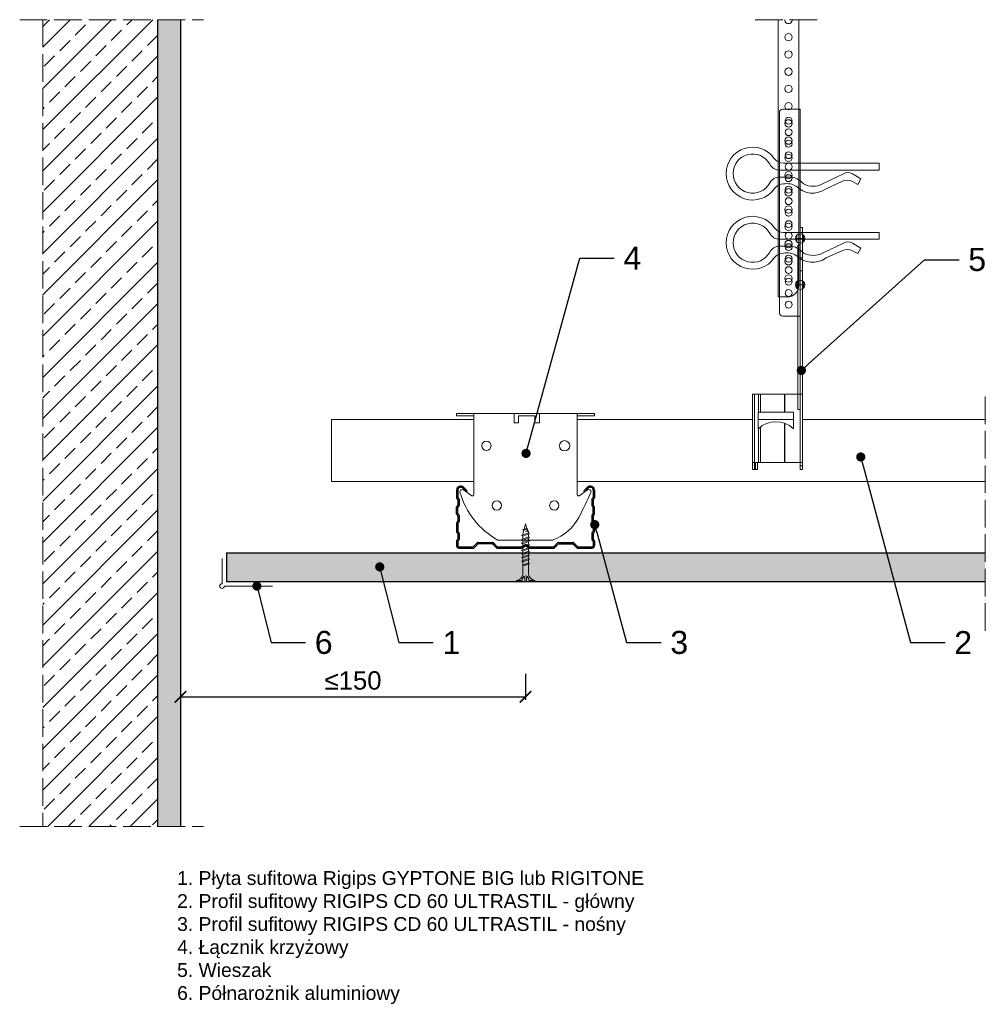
# Model space of a CAD drawing. Header units: millimetres. Extents: x 1985 to 2406, y 1202 to 1630.
import ezdxf
from ezdxf import colors
from ezdxf.entities.mleader import LeaderData, LeaderLine
from ezdxf.math import Vec2, Vec3

# ---------------------------------------------------------------- set-up
doc = ezdxf.new("R2010")
doc.units = ezdxf.units.MM
doc.linetypes.add('ACAD_ISO02W100', pattern=[15, 12, -3])
for name, color, linetype, lineweight in [('_RIGIPS AKCESORIA', 7, 'Continuous', 18), ('_RIGIPS G-K', 7, 'Continuous', 25), ('_RIGIPS PROFIL', 7, 'Continuous', 18), ('KRESKOWANIE', 7, 'Continuous', 9), ('PRZERYWANA', 7, 'ACAD_ISO02W100', 9)]:
    doc.layers.add(name, color=color, linetype=linetype, lineweight=lineweight)
doc.styles.get("Standard").update_dxf_attribs({"font": 'arial.ttf'})
doc.dimstyles.new('ISO-25', dxfattribs={"dimtxt": 2.5, "dimasz": 2.5, "dimexe": 1.25, "dimexo": 0.625, "dimtad": 1, "dimtxsty": 'Standard', "dimcen": 2.5, "dimadec": 0, "dimazin": 0, "dimtfac": 1, "dimtmove": 0, "dimatfit": 3, "dimfxl": 1, "dimarcsym": 0})

# ---------------------------------------------------------------- blocks, each defined once
blk = doc.blocks.new('TN 25')
at = {"layer": '_RIGIPS AKCESORIA'}
for p, q in [((0, -0.84), (0, 7.16)), ((0, 7.16), (0.46, 7.16)), ((0.46, 4.78), (0, 4.78)), ((0.46, 7.16), (0.46, 4.78)), ((3.02, 4.46), (8.47, 4.46)), ((7.12, 4.46), (7.12, 3.18)), ((8.03, 2.01), (7.12, 4.46)), ((8.47, 4.46), (8.79, 5)), ((9.61, 1.51), (8.47, 4.46)), ((8.79, 5), (9.93, 2.01)), ((9, 4.46), (10.1, 4.46)), ((10.1, 4.46), (10.41, 5)), ((11.23, 1.51), (10.1, 4.46)), ((10.41, 5), (11.56, 2.01)), ((10.62, 4.46), (11.67, 4.46)), ((11.67, 4.46), (11.99, 5)), ((12.81, 1.51), (11.67, 4.46)), ((11.99, 5), (13.14, 2.01)), ((12.2, 4.46), (13.21, 4.46)), ((13.21, 4.46), (13.52, 5)), ((14.34, 1.51), (13.21, 4.46)), ((13.52, 5), (14.67, 2.01)), ((13.73, 4.46), (14.8, 4.46)), ((14.8, 4.46), (15.12, 5)), ((15.94, 1.51), (14.8, 4.46)), ((15.12, 5), (16.26, 2.01)), ((15.33, 4.46), (16.42, 4.46)), ((16.42, 4.46), (16.73, 5)), ((17.55, 1.51), (16.42, 4.46)), ((16.73, 5), (17.88, 2.01)), ((16.94, 4.46), (17.99, 4.46)), ((17.99, 4.46), (18.31, 5)), ((19.13, 1.51), (17.99, 4.46)), ((18.31, 5), (19.45, 2.01)), ((18.52, 4.46), (19.68, 4.46)), ((19.68, 4.46), (20, 5)), ((20.82, 1.51), (19.68, 4.46)), ((20, 5), (21.14, 2.01)), ((20.21, 4.46), (20.7, 4.46)), ((20.7, 4.46), (22.28, 3.98)), ((22.28, 3.98), (22.56, 4.37)), ((22.56, 4.37), (23.03, 2.71)), ((0, 3.5), (1.77, 3.5)), ((0, 2.83), (1.77, 2.83)), ((0.46, 1.64), (0, 1.64)), ((0.46, -0.84), (0.46, 1.64)), ((1.77, 3.5), (1.77, 4.2)), ((1.77, 2.83), (1.77, 2.18)), ((7.49, 2.01), (3.55, 2.01)), ((7.12, 3.18), (7.65, 1.53)), ((7.65, 1.53), (8.03, 2.01)), ((9.41, 2.01), (8.03, 2.01)), ((9.93, 2.01), (9.61, 1.51)), ((11.04, 2.01), (9.93, 2.01)), ((11.56, 2.01), (11.23, 1.51)), ((12.61, 2.01), (11.56, 2.01)), ((13.14, 2.01), (12.81, 1.51)), ((14.15, 2.01), (13.14, 2.01)), ((14.67, 2.01), (14.34, 1.51)), ((15.74, 2.01), (14.67, 2.01)), ((16.26, 2.01), (15.94, 1.51)), ((17.36, 2.01), (16.26, 2.01)), ((17.88, 2.01), (17.55, 1.51)), ((18.93, 2.01), (17.88, 2.01)), ((19.45, 2.01), (19.13, 1.51)), ((19.45, 2.01), (20.62, 2.01)), ((21.14, 2.01), (20.82, 1.51)), ((21.14, 2.01), (21.81, 2.12)), ((21.85, 1.83), (21.67, 3.28)), ((21.67, 3.28), (22.14, 2.4)), ((22.14, 2.4), (21.85, 1.83)), ((22.7, 2.36), (22.14, 2.4)), ((22.7, 2.36), (22.28, 3.98)), ((23.03, 2.71), (22.7, 2.36)), ((22.71, 3.85), (25, 3.24)), ((25, 3.24), (23.03, 2.71)), ((0, -0.84), (0.46, -0.84))]:
    blk.add_line(p, q, dxfattribs=at)
for centre, major_axis, ratio, start_param, end_param in [((3.09, 7.67), (0.17, 3.2), 0.826134, 1.773653, 3.180586), ((-0.04, 0.9), (0, 3.93), 0.848176, -0.720942, -0.151112), ((3.37, -1.57), (0.28, 3.57), 0.832181, 0.035984, 1.430787), ((-2.73, 15.91), (0, 14.76), 0.848176, 3.399396, 3.475072), ((0.59, 4.62), (0, 2.81), 0.848176, 3.475072, 3.862535), ((1.66, 3.18), (0, 0.895), 0.848176, -1.552777, -0.720942), ((1.66, 3.18), (0, 0.895), 0.848176, 3.862535, 4.730408)]:
    blk.add_ellipse(centre, major_axis=major_axis, ratio=ratio, start_param=start_param, end_param=end_param, dxfattribs=at)
blk = doc.blocks.new('CD 60 ULTRASTIL')
h = blk.add_hatch()
h.set_pattern_fill('ANSI31', color=256, scale=0.3, style=0)
h.paths.add_polyline_path([(542.88, 684.5, -0.302776), (543.49, 684.5), (544.54, 683.79, 0.148069), (544.85, 683.7), (555.42, 683.7, 0.198912), (555.81, 683.86), (557.38, 685.44, -0.198912), (557.77, 685.6), (563.59, 685.6, -0.198912), (563.98, 685.44), (565.55, 683.86, 0.198912), (565.94, 683.7), (572.18, 683.7, 0.414214), (573.18, 684.7), (573.18, 686.74, 0.198912), (573.02, 687.12), (572.74, 687.4, -0.198912), (572.58, 687.79), (572.58, 689.87, -0.198912), (572.74, 690.26), (573.02, 690.54, 0.198912), (573.18, 690.93), (573.18, 694.47, 0.198912), (573.02, 694.86), (572.74, 695.14, -0.198912), (572.58, 695.53), (572.58, 697.61, -0.198912), (572.74, 698), (573.02, 698.28, 0.198912), (573.18, 698.67), (573.18, 701.47, 0.198912), (573.02, 701.86), (572.74, 702.14, -0.198912), (572.58, 702.53), (572.58, 704.61, -0.198912), (572.74, 705), (573.02, 705.28, 0.198912), (573.18, 705.67), (573.18, 708.9, 0.666128), (570.12, 710.18), (568.55, 708.63), (568.93, 708.24), (570.5, 709.79, -0.666128), (572.63, 708.9), (572.63, 705.9, -0.198912), (572.47, 705.51), (572.19, 705.23, 0.198912), (572.03, 704.84), (572.03, 702.3, 0.198912), (572.19, 701.91), (572.47, 701.63, -0.198912), (572.63, 701.25), (572.63, 698.9, -0.198912), (572.47, 698.51), (572.19, 698.23, 0.198912), (572.03, 697.84), (572.03, 695.3, 0.198912), (572.19, 694.91), (572.47, 694.63, -0.198912), (572.63, 694.25), (572.63, 691.16, -0.198912), (572.47, 690.77), (572.19, 690.49, 0.198912), (572.03, 690.1), (572.03, 687.56, 0.198912), (572.19, 687.17), (572.47, 686.9, -0.198912), (572.63, 686.51), (572.63, 684.7, -0.414214), (572.18, 684.25), (566.17, 684.25, -0.198912), (565.78, 684.41), (564.2, 685.99, 0.198912), (563.82, 686.15), (557.55, 686.15, 0.198912), (557.16, 685.99), (555.58, 684.41, -0.198912), (555.19, 684.25), (545.01, 684.25, -0.148069), (544.71, 684.34), (543.49, 685.16, 0.302776), (542.88, 685.16), (541.65, 684.34, -0.148069), (541.35, 684.25), (531.17, 684.25, -0.198912), (530.78, 684.41), (529.2, 685.99, 0.198912), (528.82, 686.15), (522.55, 686.15, 0.198912), (522.16, 685.99), (520.58, 684.41, -0.198912), (520.19, 684.25), (514.18, 684.25, -0.414214), (513.73, 684.7), (513.73, 686.51, -0.198912), (513.89, 686.9), (514.17, 687.17, 0.198912), (514.33, 687.56), (514.33, 690.1, 0.198912), (514.17, 690.49), (513.89, 690.77, -0.198912), (513.73, 691.16), (513.73, 694.25, -0.198912), (513.89, 694.63), (514.17, 694.91, 0.198912), (514.33, 695.3), (514.33, 697.84, 0.198912), (514.17, 698.23), (513.89, 698.51, -0.198912), (513.73, 698.9), (513.73, 701.25, -0.198912), (513.89, 701.63), (514.17, 701.91, 0.198912), (514.33, 702.3), (514.33, 704.84, 0.198912), (514.17, 705.23), (513.89, 705.51, -0.198912), (513.73, 705.9), (513.73, 708.9, -0.666128), (515.86, 709.79), (517.43, 708.24), (517.81, 708.63), (516.25, 710.18, 0.666128), (513.18, 708.9), (513.18, 705.67, 0.198912), (513.34, 705.28), (513.62, 705, -0.198912), (513.78, 704.61), (513.78, 702.53, -0.198912), (513.62, 702.14), (513.34, 701.86, 0.198912), (513.18, 701.47), (513.18, 698.67, 0.198912), (513.34, 698.28), (513.62, 698, -0.198912), (513.78, 697.61), (513.78, 695.53, -0.198912), (513.62, 695.14), (513.34, 694.86, 0.198912), (513.18, 694.47), (513.18, 690.93, 0.198912), (513.34, 690.54), (513.62, 690.26, -0.198912), (513.78, 689.87), (513.78, 687.79, -0.198912), (513.62, 687.4), (513.34, 687.12, 0.198912), (513.18, 686.74), (513.18, 684.7, 0.414214), (514.18, 683.7), (520.42, 683.7, 0.198912), (520.81, 683.86), (522.38, 685.44, -0.198912), (522.77, 685.6), (528.59, 685.6, -0.198912), (528.98, 685.44), (530.55, 683.86, 0.198912), (530.94, 683.7), (541.51, 683.7, 0.148069), (541.82, 683.79)])
for p, q in [((513.18, 708.9), (513.18, 705.67)), ((513.73, 708.9), (513.73, 705.9)), ((515.86, 709.79), (517.43, 708.24)), ((516.25, 710.18), (517.81, 708.63)), ((517.43, 708.24), (517.81, 708.63)), ((570.12, 710.18), (568.55, 708.63)), ((568.93, 708.24), (568.55, 708.63)), ((570.5, 709.79), (568.93, 708.24)), ((572.63, 708.9), (572.63, 705.9)), ((573.18, 708.9), (573.18, 705.67)), ((513.34, 705.28), (513.62, 705)), ((513.78, 704.61), (513.78, 702.53)), ((513.89, 705.51), (514.17, 705.23)), ((514.33, 704.84), (514.33, 702.3)), ((572.03, 704.84), (572.03, 702.3)), ((572.47, 705.51), (572.19, 705.23)), ((572.58, 704.61), (572.58, 702.53)), ((573.02, 705.28), (572.74, 705)), ((513.18, 698.67), (513.18, 701.47)), ((513.34, 701.86), (513.62, 702.14)), ((513.34, 698.28), (513.62, 698)), ((513.73, 698.9), (513.73, 701.25)), ((513.89, 701.63), (514.17, 701.91)), ((513.89, 698.51), (514.17, 698.23)), ((572.47, 701.63), (572.19, 701.91)), ((572.47, 698.51), (572.19, 698.23)), ((572.63, 698.9), (572.63, 701.25)), ((573.02, 701.86), (572.74, 702.14)), ((573.02, 698.28), (572.74, 698)), ((573.18, 698.67), (573.18, 701.47)), ((513.18, 694.47), (513.18, 690.93)), ((513.34, 694.86), (513.62, 695.14)), ((513.73, 694.25), (513.73, 691.16)), ((513.78, 697.61), (513.78, 695.53)), ((513.89, 694.63), (514.17, 694.91)), ((514.33, 697.84), (514.33, 695.3)), ((572.03, 697.84), (572.03, 695.3)), ((572.47, 694.63), (572.19, 694.91)), ((572.58, 697.61), (572.58, 695.53)), ((572.63, 694.25), (572.63, 691.16)), ((573.02, 694.86), (572.74, 695.14)), ((573.18, 694.47), (573.18, 690.93)), ((513.34, 690.54), (513.62, 690.26)), ((513.78, 689.87), (513.78, 687.79)), ((513.89, 690.77), (514.17, 690.49)), ((514.33, 690.1), (514.33, 687.56)), ((572.03, 690.1), (572.03, 687.56)), ((572.47, 690.77), (572.19, 690.49)), ((572.58, 689.87), (572.58, 687.79)), ((573.02, 690.54), (572.74, 690.26)), ((513.18, 686.74), (513.18, 684.7)), ((513.34, 687.12), (513.62, 687.4)), ((513.73, 686.51), (513.73, 684.7)), ((513.89, 686.9), (514.17, 687.17)), ((520.58, 684.41), (522.16, 685.99)), ((520.81, 683.86), (522.38, 685.44)), ((522.55, 686.15), (528.82, 686.15)), ((528.59, 685.6), (522.77, 685.6)), ((530.55, 683.86), (528.98, 685.44)), ((530.78, 684.41), (529.2, 685.99)), ((555.58, 684.41), (557.16, 685.99)), ((555.81, 683.86), (557.38, 685.44)), ((557.55, 686.15), (563.82, 686.15)), ((557.77, 685.6), (563.59, 685.6)), ((565.55, 683.86), (563.98, 685.44)), ((565.78, 684.41), (564.2, 685.99)), ((572.47, 686.9), (572.19, 687.17)), ((572.63, 686.51), (572.63, 684.7)), ((573.02, 687.12), (572.74, 687.4)), ((573.18, 686.74), (573.18, 684.7)), ((514.18, 684.25), (520.19, 684.25)), ((514.18, 683.7), (520.42, 683.7)), ((530.94, 683.7), (541.51, 683.7)), ((531.17, 684.25), (541.35, 684.25)), ((541.65, 684.34), (542.88, 685.16)), ((541.82, 683.79), (542.88, 684.5)), ((544.71, 684.34), (543.49, 685.16)), ((544.54, 683.79), (543.49, 684.5)), ((544.85, 683.7), (555.42, 683.7)), ((545.01, 684.25), (555.19, 684.25)), ((565.94, 683.7), (572.18, 683.7)), ((566.17, 684.25), (572.18, 684.25))]:
    blk.add_line(p, q)
for centre, radius, start, end in [((514.98, 708.9), 1.8, 45.3251, 180), ((514.98, 708.9), 1.25, 45.3251, 180), ((571.38, 708.9), 1.8, 360, 134.6749), ((571.38, 708.9), 1.25, 360, 134.6749), ((513.73, 705.67), 0.55, 180, 225), ((513.23, 704.61), 0.55, 0, 45), ((513.23, 702.53), 0.55, 315, 0), ((514.28, 705.9), 0.55, 180, 225), ((513.78, 704.84), 0.55, 0, 45), ((572.58, 704.84), 0.55, 135, 180), ((572.08, 705.9), 0.55, 315, 0), ((573.13, 704.61), 0.55, 135, 180), ((573.13, 702.53), 0.55, 180, 225), ((572.63, 705.67), 0.55, 315, 0), ((513.73, 701.47), 0.55, 135, 180), ((513.73, 698.67), 0.55, 180, 225), ((514.28, 701.25), 0.55, 135, 180), ((514.28, 698.9), 0.55, 180, 225), ((513.78, 702.3), 0.55, 315, 0), ((572.58, 702.3), 0.55, 180, 225), ((572.08, 701.25), 0.55, 0, 45), ((572.08, 698.9), 0.55, 315, 0), ((572.63, 701.47), 0.55, 0, 45), ((572.63, 698.67), 0.55, 315, 0), ((513.73, 694.47), 0.55, 135, 180), ((513.23, 697.61), 0.55, 360, 45), ((513.23, 695.53), 0.55, 315, 0), ((514.28, 694.25), 0.55, 135, 180), ((513.78, 697.84), 0.55, 0, 45), ((513.78, 695.3), 0.55, 315, 0), ((572.58, 697.84), 0.55, 135, 180), ((572.58, 695.3), 0.55, 180, 225), ((572.08, 694.25), 0.55, 0, 45), ((573.13, 697.61), 0.55, 135, 180), ((573.13, 695.53), 0.55, 180, 225), ((572.63, 694.47), 0.55, 0, 45), ((513.73, 690.93), 0.55, 180, 225), ((513.23, 689.87), 0.55, 0, 45), ((514.28, 691.16), 0.55, 180, 225), ((513.78, 690.1), 0.55, 360, 45), ((572.58, 690.1), 0.55, 135, 180), ((572.08, 691.16), 0.55, 315, 0), ((573.13, 689.87), 0.55, 135, 180), ((572.63, 690.93), 0.55, 315, 0), ((513.73, 686.74), 0.55, 135, 180), ((513.23, 687.79), 0.55, 315, 0), ((514.28, 686.51), 0.55, 135, 180), ((513.78, 687.56), 0.55, 315, 360), ((522.55, 685.6), 0.55, 90, 135), ((522.77, 685.05), 0.55, 90, 135), ((528.59, 685.05), 0.55, 45, 90), ((528.82, 685.6), 0.55, 45, 90), ((557.55, 685.6), 0.55, 90, 135), ((557.77, 685.05), 0.55, 90, 135), ((563.59, 685.05), 0.55, 45, 90), ((563.82, 685.6), 0.55, 45, 90), ((572.58, 687.56), 0.55, 180, 225), ((572.08, 686.51), 0.55, 360, 45), ((573.13, 687.79), 0.55, 180, 225), ((572.63, 686.74), 0.55, 360, 45), ((514.18, 684.7), 1, 180, 270), ((514.18, 684.7), 0.45, 180, 270), ((520.19, 684.8), 0.55, 270, 315), ((520.42, 684.25), 0.55, 270, 315), ((530.94, 684.25), 0.55, 225, 270), ((531.17, 684.8), 0.55, 225, 270), ((541.35, 684.8), 0.55, 270, 303.6901), ((541.51, 684.25), 0.55, 270, 303.6901), ((543.18, 684.7), 0.55, 56.3099, 123.6901), ((543.18, 684.04), 0.55, 56.3099, 123.6901), ((544.85, 684.25), 0.55, 236.3099, 270), ((545.01, 684.8), 0.55, 236.3099, 270), ((555.19, 684.8), 0.55, 270, 315), ((555.42, 684.25), 0.55, 270, 315), ((565.94, 684.25), 0.55, 225, 270), ((566.17, 684.8), 0.55, 225, 270), ((572.18, 684.7), 1, 270, 0), ((572.18, 684.7), 1, 270, 360), ((572.18, 684.7), 0.45, 270, 360)]:
    blk.add_arc(centre, radius, start, end)
blk = doc.blocks.new('Lacznik krzyzowy (widok2)')
at = {"layer": '_RIGIPS AKCESORIA'}
for p, q in [((94.8, 91.5, 218.36), (94.8, 90.5, 218.36)), ((94.8, 91.5, 218.36), (154.8, 91.5, 218.36)), ((94.8, 90.5, 218.36), (102.3, 90.5, 218.36)), ((102.3, 56.15, 218.36), (102.3, 91.5, 218.36)), ((119.8, 91.5, 218.36), (119.8, 87.5, 218.36)), ((130.8, 91.5, 218.36), (119.8, 91.5, 218.36)), ((121.8, 87.5, 218.36), (121.8, 90.5, 218.36)), ((121.8, 90.5, 218.36), (128.85, 90.5, 218.36)), ((128.85, 90.5, 218.36), (128.85, 87.5, 218.36)), ((130.85, 91.5, 218.36), (130.85, 87.5, 218.36)), ((147.3, 91.5, 218.36), (147.3, 56.15, 218.36)), ((154.8, 90.5, 218.36), (147.3, 90.5, 218.36)), ((154.8, 91.5, 218.36), (154.8, 90.5, 218.36)), ((119.8, 87.5, 218.36), (121.8, 87.5, 218.36)), ((128.85, 87.5, 218.36), (130.85, 87.5, 218.36)), ((97.87, 58.35, 218.36), (101.51, 55.74, 218.36)), ((148.09, 55.74, 218.36), (151.73, 58.35, 218.36)), ((136.8, 36.5, 218.36), (112.81, 36.5, 218.36))]:
    blk.add_line(p, q, dxfattribs=at)
for centre, radius in [((107.8, 77.5, 218.36), 2), ((141.8, 77.5, 218.36), 2.24), ((112.3, 51.5, 218.36), 2), ((137.3, 51.5, 218.36), 2)]:
    blk.add_circle(centre, radius, dxfattribs=at)
for centre, radius, start, end in [((97.29, 57.53, 218.36), 1, 122.1388, 189.8152), ((129.23, 66.45, 218.36), 34.16, 195.4351, 241.2658), ((97.29, 57.53, 218.36), 1, 54.4623, 122.1388), ((101.8, 56.15, 218.36), 0.5, 234.4623, 0), ((147.8, 56.15, 218.36), 0.5, 180, 305.5377), ((20.47, 114.78, 218.36), 144.71, 331.7398, 336.6225), ((152.32, 57.53, 218.36), 1, 350.1848, 125.5377), ((129.12, 56.49, 218.36), 21.41, 291.013, 331.4749)]:
    blk.add_arc(centre, radius, start, end, dxfattribs=at)
blk = doc.blocks.new('wieszak noniuszowy bok')
at = {"layer": '_RIGIPS AKCESORIA', "lineweight": 0}
for p, q in [((1390.98, 5092.86), (1390.98, 5179.86)), ((1392.48, 5181.36), (1399.98, 5181.36)), ((1399.98, 5024.65), (1399.98, 5181.36)), ((1399.98, 5129.95), (1399.97, 5129.95)), ((1399.98, 5129.95), (1401, 5129.95)), ((1401, 5129.95), (1401, 5024.65)), ((1401, 5129.95), (1401, 5129.95)), ((1398.54, 5126.58), (1398.54, 5123.65)), ((1399.98, 5126.06), (1399.98, 5102.02)), ((1401.42, 5126.58), (1401.42, 5123.65)), ((1398.96, 5122.28), (1399.98, 5122.28)), ((1398.96, 5122.28), (1399.98, 5122.28)), ((1398.96, 5122.28), (1398.96, 5050.72)), ((1399.98, 5116.66), (1401, 5116.66)), ((1399.98, 5116.63), (1399.98, 5116.66)), ((1399.98, 5116.66), (1399.98, 5116.63)), ((1399.98, 5116.62), (1399.98, 5116.63)), ((1399.98, 5116.63), (1399.98, 5116.56)), ((1399.98, 5116.55), (1399.98, 5116.63)), ((1399.98, 5116.63), (1399.98, 5116.55)), ((1399.98, 5116.55), (1399.98, 5116.62)), ((1399.98, 5116.56), (1399.98, 5116.43)), ((1399.98, 5116.42), (1399.98, 5116.55)), ((1399.98, 5116.41), (1399.98, 5116.55)), ((1399.98, 5116.55), (1399.98, 5116.41)), ((1399.98, 5116.43), (1399.98, 5116.25)), ((1399.98, 5116.24), (1399.98, 5116.42)), ((1399.98, 5116.21), (1399.98, 5116.41)), ((1399.98, 5116.41), (1399.98, 5116.21)), ((1399.98, 5116.25), (1399.98, 5116.01)), ((1399.98, 5116), (1399.98, 5116.24)), ((1399.98, 5115.97), (1399.98, 5116.21)), ((1399.98, 5116.21), (1399.98, 5115.97)), ((1399.98, 5116.01), (1399.98, 5115.74)), ((1399.98, 5115.71), (1399.98, 5116)), ((1399.98, 5115.69), (1399.98, 5115.97)), ((1399.98, 5115.97), (1399.98, 5115.69)), ((1399.98, 5115.74), (1399.98, 5115.41)), ((1399.98, 5115.38), (1399.98, 5115.71)), ((1399.98, 5115.37), (1399.98, 5115.69)), ((1399.98, 5115.69), (1399.98, 5115.37)), ((1399.98, 5115.41), (1399.98, 5115.05)), ((1399.98, 5115.02), (1399.98, 5115.38)), ((1399.98, 5115.02), (1399.98, 5115.37)), ((1399.98, 5115.37), (1399.98, 5115.02)), ((1399.98, 5115.05), (1399.98, 5114.67)), ((1399.98, 5114.65), (1399.98, 5115.02)), ((1399.98, 5114.64), (1399.98, 5115.02)), ((1399.98, 5115.02), (1399.98, 5114.64)), ((1399.98, 5114.67), (1399.98, 5114.28)), ((1399.98, 5114.25), (1399.98, 5114.65)), ((1399.98, 5114.25), (1399.98, 5114.64)), ((1399.98, 5114.64), (1399.98, 5114.25)), ((1399.98, 5114.28), (1399.98, 5113.88)), ((1399.98, 5113.85), (1399.98, 5114.25)), ((1399.98, 5113.84), (1399.98, 5114.25)), ((1399.98, 5114.25), (1399.98, 5113.84)), ((1399.98, 5113.88), (1399.98, 5113.48)), ((1399.98, 5113.46), (1399.98, 5113.85)), ((1399.98, 5113.84), (1399.98, 5113.44)), ((1399.98, 5113.44), (1399.98, 5113.84)), ((1399.98, 5113.48), (1399.98, 5113.1)), ((1399.98, 5113.07), (1399.98, 5113.46)), ((1399.98, 5113.44), (1399.98, 5113.06)), ((1399.98, 5113.06), (1399.98, 5113.44)), ((1399.98, 5113.1), (1399.98, 5112.75)), ((1399.98, 5112.72), (1399.98, 5113.07)), ((1399.98, 5113.06), (1399.98, 5112.68)), ((1399.98, 5112.68), (1399.98, 5113.06)), ((1399.98, 5112.75), (1399.98, 5112.42)), ((1399.98, 5112.4), (1399.98, 5112.72)), ((1399.98, 5112.68), (1399.98, 5112.33)), ((1399.98, 5112.33), (1399.98, 5112.68)), ((1399.98, 5112.42), (1399.98, 5112.14)), ((1399.98, 5112.12), (1399.98, 5112.4)), ((1399.98, 5112.33), (1399.98, 5112)), ((1399.98, 5112), (1399.98, 5112.33)), ((1399.98, 5112.14), (1399.98, 5111.9)), ((1399.98, 5111.89), (1399.98, 5112.12)), ((1399.98, 5112), (1399.98, 5111.72)), ((1399.98, 5111.72), (1399.98, 5112)), ((1399.98, 5111.9), (1399.98, 5111.72)), ((1399.98, 5111.72), (1399.98, 5111.89)), ((1399.98, 5111.72), (1399.98, 5111.6)), ((1399.98, 5111.59), (1399.98, 5111.72)), ((1399.98, 5111.72), (1399.98, 5111.48)), ((1399.98, 5111.48), (1399.98, 5111.72)), ((1399.98, 5111.6), (1399.98, 5111.54)), ((1399.98, 5111.53), (1399.98, 5111.59)), ((1399.98, 5111.54), (1399.98, 5111.53)), ((1399.98, 5111.48), (1399.98, 5111.29)), ((1399.98, 5111.29), (1399.98, 5111.48)), ((1399.98, 5111.29), (1399.98, 5111.15)), ((1399.98, 5111.15), (1399.98, 5111.29)), ((1399.98, 5111.15), (1399.98, 5111.06)), ((1399.98, 5111.06), (1399.98, 5111.15)), ((1399.98, 5111.06), (1399.98, 5111.04)), ((1399.98, 5111.04), (1399.98, 5111.06)), ((1399.98, 5111.04), (1401, 5111.04)), ((1398.54, 5106.42), (1398.54, 5103.49)), ((1401.42, 5106.42), (1401.42, 5103.49)), ((1399.98, 5102.02), (1399.98, 5102.1)), ((1399.98, 5091.36), (1392.48, 5091.36)), ((1400.98, 5057.36), (1379.24, 5057.36)), ((1379.24, 5057.36), (1379.24, 5024.65)), ((1380.12, 5057.36), (1380.12, 5024.65)), ((1381.9, 5057.36), (1381.9, 5049.5)), ((1382.79, 5057.36), (1382.79, 5049.5)), ((1393.13, 5057.36), (1393.13, 5049.5)), ((1393.4, 5057.36), (1393.4, 5049.5)), ((1400.98, 5057.36), (1401, 5057.36)), ((1401, 5057.36), (1400.98, 5057.36)), ((1398.96, 5050.72), (1399.98, 5050.72)), ((1381.81, 5042.35), (1381.81, 5049.5)), ((1397.14, 5049.5), (1381.81, 5049.5)), ((1397.14, 5042.35), (1397.14, 5049.5)), ((1381.9, 5042.43), (1381.9, 5027.72)), ((1382.79, 5043.18), (1382.79, 5027.72)), ((1393.13, 5044.79), (1393.13, 5027.72)), ((1393.4, 5044.69), (1393.4, 5027.72)), ((1379.24, 5027.72), (1401, 5027.72)), ((1380.57, 5027.72), (1380.57, 5024.65)), ((1381.46, 5024.65), (1381.46, 5027.72)), ((1399.98, 5026.19), (1401, 5026.19)), ((1379.24, 5024.65), (1381.46, 5024.65)), ((1401, 5024.65), (1399.98, 5024.65))]:
    blk.add_line(p, q, dxfattribs=at)
at = {"layer": '_RIGIPS AKCESORIA'}
for p, q in [((1397.92, 5125.12), (1402.03, 5125.12)), ((1397.92, 5104.96), (1402.03, 5104.96))]:
    blk.add_line(p, q, dxfattribs=at)
for centre, radius in [((1394.98, 5176.36), 1.5), ((1394.98, 5171.36), 1.5), ((1394.98, 5166.36), 1.5), ((1394.98, 5161.36), 1.5), ((1394.98, 5156.36), 1.5), ((1394.98, 5151.36), 1.5), ((1394.98, 5146.36), 1.5), ((1394.98, 5141.36), 1.5), ((1394.98, 5136.36), 1.5), ((1394.98, 5131.36), 1.5), ((1394.98, 5126.36), 1.5), ((1399.98, 5125.12), 2.06), ((1394.98, 5121.36), 1.5), ((1394.98, 5116.36), 1.5), ((1394.98, 5111.36), 1.5), ((1394.98, 5106.36), 1.5), ((1399.98, 5104.96), 2.06), ((1394.98, 5101.36), 1.5), ((1394.98, 5096.36), 1.5)]:
    blk.add_circle(centre, radius, dxfattribs=at)
at = {"layer": '_RIGIPS AKCESORIA', "lineweight": 0}
for centre, start, end in [((1392.48, 5179.86), 90, 180), ((1392.48, 5092.86), 180, 270)]:
    blk.add_arc(centre, 1.5, start, end, dxfattribs=at)
at = {"layer": '_RIGIPS AKCESORIA'}
blk.add_arc((1389.48, 5034.29), 11.12, 46.445, 133.4017, dxfattribs=at)
blk = doc.blocks.new('klamra')
at = {"layer": '_RIGIPS AKCESORIA'}
for p, q in [((6828.19, 2764.92), (6828.19, 2806.53)), ((6831.19, 2764.92), (6831.19, 2808.19)), ((6834.19, 2802.92), (6834.19, 2808.19)), ((6832.87, 2780.55), (6837.19, 2789.57)), ((6839.31, 2788.09), (6836.06, 2780.95)), ((6832.86, 2776.63), (6835, 2772.92)), ((6836.19, 2776.54), (6837.38, 2774.29)), ((6835, 2772.92), (6837.38, 2774.29)), ((6831.19, 2764.92), (6828.19, 2764.92))]:
    blk.add_line(p, q, dxfattribs=at)
for centre, radius, start, end in [((6832.69, 2820.02), 11.5, 305.1527, 234.8473), ((6832.69, 2820.02), 8.5, 298.7822, 241.2178), ((6823.19, 2806.53), 5, 0, 54.8473), ((6826.19, 2808.19), 5, 0, 61.2178), ((6839.19, 2808.19), 5, 118.7822, 180), ((6842.19, 2806.53), 5, 125.1527, 180), ((6845.23, 2805.18), 8.16, 170.4436, 210.2847), ((6843.93, 2805.32), 10.09, 195.2653, 228.1308), ((6829.23, 2793.69), 8.97, 332.6387, 27.3613), ((6831.19, 2793.92), 10, 324.3132, 45.573), ((6835.87, 2778.58), 3.59, 146.8414, 212.9715), ((6840.61, 2778.88), 5, 155.5109, 207.8622)]:
    blk.add_arc(centre, radius, start, end, dxfattribs=at)
blk = doc.blocks.new('noniusz uciety')
at = {"layer": '_RIGIPS AKCESORIA'}
for p, q in [((1663.33, 1509.33), (1663.33, 1629.95)), ((1672.33, 1514.33), (1672.33, 1629.95)), ((1667.33, 1509.33), (1663.33, 1509.33))]:
    blk.add_line(p, q, dxfattribs=at)
for centre in [(1667.88, 1622.34), (1667.88, 1614.84), (1667.88, 1607.34), (1667.88, 1599.84), (1667.88, 1592.34), (1667.88, 1584.84), (1667.88, 1577.34), (1667.88, 1569.84), (1667.88, 1562.34), (1667.88, 1554.84), (1667.88, 1547.34), (1667.88, 1539.84), (1667.88, 1532.34), (1667.88, 1524.84), (1667.88, 1517.34)]:
    blk.add_circle(centre, 1.6, dxfattribs=at)
for centre, radius, start, end in [((1667.88, 1629.84), 1.6, 175.8835, 4.1165), ((1667.33, 1514.33), 5, 270, 0)]:
    blk.add_arc(centre, radius, start, end, dxfattribs=at)
blk = doc.blocks.new('polnaroznik')
at = {"layer": '_RIGIPS AKCESORIA'}
for p, q in [((430.5, 56.15), (451.5, 56.15)), ((429.5, 44.15), (429.5, 55.15))]:
    blk.add_line(p, q, dxfattribs=at)
blk.add_arc((429.5, 56.15), 1, 0, 270, dxfattribs=at)
blk = doc.blocks.new('_Dot')
at = {"color": 0, "linetype": 'ByBlock', "lineweight": -2}
blk.add_line((-0.5, 0), (-1, 0), dxfattribs=at)
at = {"color": 0, "linetype": 'ByBlock', "const_width": 0.5}
blk.add_lwpolyline([(-0.25, 0, 1), (0.25, 0, 1)], format="xyb", close=True, dxfattribs=at)
blk = doc.blocks.new('_ArchTick')
at = {"color": 0, "linetype": 'ByBlock', "const_width": 0.15}
blk.add_lwpolyline([(-0.5, -0.5), (0.5, 0.5)], dxfattribs=at)
blk = doc.blocks.new('*D21')
at = {"layer": '_RIGIPS G-K', "color": 0, "lineweight": -2, "transparency": 16777216}
for p, q in [((2055.2, 1345.36), (2055.2, 1334.11)), ((2205.2, 1345.36), (2205.2, 1334.11)), ((2055.2, 1335.36), (2205.2, 1335.36))]:
    blk.add_line(p, q, dxfattribs=at)
at = {"layer": 'Defpoints', "color": 0, "transparency": 16777216}
for p in [(2205.2, 1410.55), (2055.2, 1385.55), (2205.2, 1335.36)]:
    blk.add_point(p, dxfattribs=at)
at = {"layer": '_RIGIPS G-K', "color": 0, "lineweight": -2, "transparency": 16777216, "xscale": 5, "yscale": 5, "zscale": 5, "rotation": 180}
blk.add_blockref('_ArchTick', (2055.2, 1335.36), dxfattribs=at)
at = {"layer": '_RIGIPS G-K', "color": 0, "lineweight": -2, "transparency": 16777216, "xscale": 5, "yscale": 5, "zscale": 5}
blk.add_blockref('_ArchTick', (2205.2, 1335.36), dxfattribs=at)
at = {"layer": '_RIGIPS G-K', "color": 0, "transparency": 16777216, "insert": (2130.2, 1342.44), "char_height": 8, "attachment_point": 5}
blk.add_mtext('≤150', dxfattribs=at)

msp = doc.modelspace()

# ---------------------------------------------------------------- hatches: boundary and pattern name
at = {"layer": '_RIGIPS G-K'}
h = msp.add_hatch(dxfattribs=at)
h.set_pattern_fill('DOTS', color=253, scale=0.5, style=0)
h.paths.add_polyline_path([(2405.203, 1385.551), (2405.203, 1398.051), (2075.203, 1398.051), (2075.203, 1385.551)])
at = {"layer": 'KRESKOWANIE'}
h = msp.add_hatch(dxfattribs=at)
h.set_pattern_fill('ANSI33', color=256, scale=2, angle=180, style=0)
h.paths.add_polyline_path([(2045.203, 1629.951), (1995.203, 1629.951), (1995.203, 1278.951), (2045.203, 1278.951)])
h = msp.add_hatch(dxfattribs=at)
h.set_pattern_fill('AR-SAND', color=256, scale=0.1, style=0)
h.paths.add_polyline_path([(2055.203, 1629.951), (2045.203, 1629.951), (2045.203, 1278.951), (2055.203, 1278.951)])

# ---------------------------------------------------------------- linework, layer by layer
for p, q in [((2045.203, 1629.951), (2045.203, 1278.951)), ((2055.203, 1629.951), (2055.203, 1278.951))]:
    msp.add_line(p, q)
at = {"layer": '_RIGIPS G-K'}
for p, q in [((2075.203, 1398.051), (2405.203, 1398.051)), ((2075.203, 1398.051), (2075.203, 1385.551)), ((2075.203, 1385.551), (2405.203, 1385.551))]:
    msp.add_line(p, q, dxfattribs=at)
at = {"layer": '_RIGIPS PROFIL'}
for p, q in [((2182.703, 1456.051), (2120.753, 1456.051)), ((2120.753, 1456.051), (2120.753, 1429.051)), ((2303.89, 1456.051), (2227.703, 1456.051)), ((2321.789, 1456.051), (2306.461, 1456.051)), ((2405.203, 1456.051), (2325.654, 1456.051)), ((2182.703, 1429.051), (2120.753, 1429.051)), ((2405.203, 1429.051), (2227.703, 1429.051))]:
    msp.add_line(p, q, dxfattribs=at)
at = {"layer": 'PRZERYWANA'}
for p, q in [((1985.203, 1629.951), (2065.203, 1629.951)), ((1995.203, 1629.951), (1995.203, 1278.951)), ((2305.068, 1629.951), (2334.068, 1629.951)), ((2405.203, 1466.051), (2405.203, 1363.951)), ((1985.203, 1278.951), (2065.203, 1278.951))]:
    msp.add_line(p, q, dxfattribs=at)

# ---------------------------------------------------------------- block references
for name, p in [('wieszak noniuszowy bok', (924.65, -3590.358)), ('Lacznik krzyzowy (widok2)', (2080.402, 1367.082, -218.356)), ('CD 60 ULTRASTIL', (1662.023, 716.35))]:
    msp.add_blockref(name, p)
at = {"xscale": -1, "rotation": 90}
for p in [(5124.001, 8395.691), (5124.001, 8365.594)]:
    msp.add_blockref('klamra', p, dxfattribs=at)
at = {"layer": '_RIGIPS AKCESORIA', "rotation": 90}
msp.add_blockref('TN 25', (2208.447, 1385.551), dxfattribs=at)
at = {"layer": '_RIGIPS AKCESORIA', "xscale": -1, "rotation": 180}
msp.add_blockref('polnaroznik', (1643.702, 1439.701), dxfattribs=at)
at = {"layer": '_RIGIPS G-K'}
msp.add_blockref('noniusz uciety', (651.735, 0), dxfattribs=at)

# ---------------------------------------------------------------- texts
at = {"layer": '_RIGIPS G-K', "insert": (2053.685, 1259.507), "char_height": 6, "attachment_point": 1}
msp.add_mtext_dynamic_manual_height_columns('1. Płyta sufitowa Rigips GYPTONE BIG lub RIGITONE\\P2. Profil sufitowy RIGIPS CD 60 ULTRASTIL - główny\\P3. Profil sufitowy RIGIPS CD 60 ULTRASTIL - nośny\\P4. Łącznik krzyżowy\\P5. Wieszak\\P6. Półnarożnik aluminiowy', width=393.92763, gutter_width=12.5, heights=[0], dxfattribs=at)

# ---------------------------------------------------------------- dimensions: what is measured, and where the dimension line sits
at = {"layer": '_RIGIPS G-K'}
dim = msp.add_linear_dim(base=(2205.203, 1335.358), p1=(2055.203, 1385.551), p2=(2205.203, 1410.551), text='≤150', dimstyle='ISO-25', override={"dimtxt": 8, "dimasz": 5, "dimgap": 3, "dimblk1": 'ArchTick', "dimblk2": 'ArchTick', "dimsah": 1, "dimfxl": 10, "dimfxlon": 1}, dxfattribs=at)
dim.commit()
dim.dimension.update_dxf_attribs({"geometry": '*D21', "text_midpoint": (2130.203, 1342.443)})

# ---------------------------------------------------------------- leaders
ml = msp.add_multileader_mtext('Standard', dxfattribs=at)
ml.set_content('4', color=256)
ml.set_leader_properties()
ml.set_arrow_properties(name='DOT')
ml.build(insert=Vec2(0, 0))
ml.multileader.update_dxf_attribs({"dogleg_length": 15})
ctx = ml.context
ctx.base_point, ctx.char_height, ctx.landing_gap_size, ctx.plane_origin = Vec3(2243.817, 1526.267), 10, 4, Vec3(2193.82, 1395.658)
notes = []
notes.append((ctx, [(0, (1, 1, 0), (2228.817, 1526.267), (1, 0), 15, [(0, [(2205.445, 1441.261)], 0, [])])]))
ctx.mtext.insert, ctx.mtext.flow_direction = Vec3(2247.817, 1531.267), 5
ml = msp.add_multileader_mtext('Standard', dxfattribs=at)
ml.set_content('5', color=256)
ml.set_leader_properties()
ml.set_arrow_properties(name='DOT')
ml.build(insert=Vec2(0, 0))
ml.multileader.update_dxf_attribs({"dogleg_length": 15})
ctx = ml.context
ctx.base_point, ctx.char_height, ctx.landing_gap_size, ctx.plane_origin = Vec3(2393.768, 1525.543), 10, 4, Vec3(2303.499, 1395.658)
notes.append((ctx, [(0, (1, 1, 0), (2378.768, 1525.543), (1, 0), 15, [(0, [(2325.182, 1477.367)], 0, [])])]))
ctx.mtext.insert, ctx.mtext.flow_direction = Vec3(2397.768, 1530.628), 5
ml = msp.add_multileader_mtext('Standard', dxfattribs=at)
ml.set_content('2', color=256)
ml.set_leader_properties()
ml.set_arrow_properties(name='DOT')
ml.build(insert=Vec2(0, 0))
ml.multileader.update_dxf_attribs({"dogleg_length": 15})
ctx = ml.context
ctx.base_point, ctx.char_height, ctx.landing_gap_size, ctx.plane_origin = Vec3(2387.673, 1358.94), 10, 4, Vec3(2337.676, 1489.549)
notes.append((ctx, [(0, (1, 1, 0), (2372.673, 1358.94), (1, 0), 15, [(0, [(2351.034, 1439.702)], 0, [])])]))
ctx.mtext.insert, ctx.mtext.flow_direction = Vec3(2391.673, 1363.94), 5
ml = msp.add_multileader_mtext('Standard', dxfattribs=at)
ml.set_content('3', color=256)
ml.set_leader_properties()
ml.set_arrow_properties(name='DOT')
ml.build(insert=Vec2(0, 0))
ml.multileader.update_dxf_attribs({"dogleg_length": 15})
ctx = ml.context
ctx.base_point, ctx.char_height, ctx.landing_gap_size, ctx.plane_origin = Vec3(2264.188, 1358.94), 10, 4, Vec3(2214.192, 1489.549)
notes.append((ctx, [(0, (1, 1, 0), (2249.188, 1358.94), (1, 0), 15, [(0, [(2235.317, 1410.269)], 0, [])])]))
ctx.mtext.insert, ctx.mtext.flow_direction = Vec3(2268.188, 1364.029), 5
ml = msp.add_multileader_mtext('Standard', dxfattribs=at)
ml.set_content('1', color=256)
ml.set_leader_properties()
ml.set_arrow_properties(name='DOT')
ml.build(insert=Vec2(0, 0))
ml.multileader.update_dxf_attribs({"dogleg_length": 15})
ctx = ml.context
ctx.base_point, ctx.char_height, ctx.landing_gap_size, ctx.plane_origin = Vec3(2165.082, 1358.94), 10, 4, Vec3(2115.085, 1489.549)
notes.append((ctx, [(0, (1, 1, 0), (2150.082, 1358.94), (1, 0), 15, [(0, [(2141.806, 1391.875)], 0, [])])]))
ctx.mtext.insert, ctx.mtext.flow_direction = Vec3(2169.082, 1363.94), 5
ml = msp.add_multileader_mtext('Standard', dxfattribs=at)
ml.set_content('6', color=256)
ml.set_leader_properties()
ml.set_arrow_properties(name='DOT')
ml.build(insert=Vec2(0, 0))
ml.multileader.update_dxf_attribs({"dogleg_length": 15})
ctx = ml.context
ctx.base_point, ctx.char_height, ctx.landing_gap_size, ctx.plane_origin = Vec3(2109.551, 1358.94), 10, 4, Vec3(2059.554, 1489.549)
notes.append((ctx, [(0, (1, 1, 0), (2094.551, 1358.94), (1, 0), 15, [(0, [(2088.366, 1383.551)], 0, [])])]))
ctx.mtext.insert, ctx.mtext.flow_direction = Vec3(2113.551, 1364.025), 5
for ctx, leaders in notes:
    for number, flags, end, landing, length, lines in leaders:
        leader = LeaderData()
        leader.index, (leader.has_last_leader_line, leader.has_dogleg_vector, leader.attachment_direction) = number, flags
        leader.last_leader_point, leader.dogleg_vector, leader.dogleg_length = Vec3(end), Vec3(landing), length
        for number, points, colour, breaks in lines:
            line = LeaderLine()
            line.index, line.vertices, line.color, line.breaks = number, Vec3.list(points), colors.encode_raw_color(colour), breaks
            leader.lines.append(line)
        ctx.leaders.append(leader)

doc.saveas('drawing.dxf')
